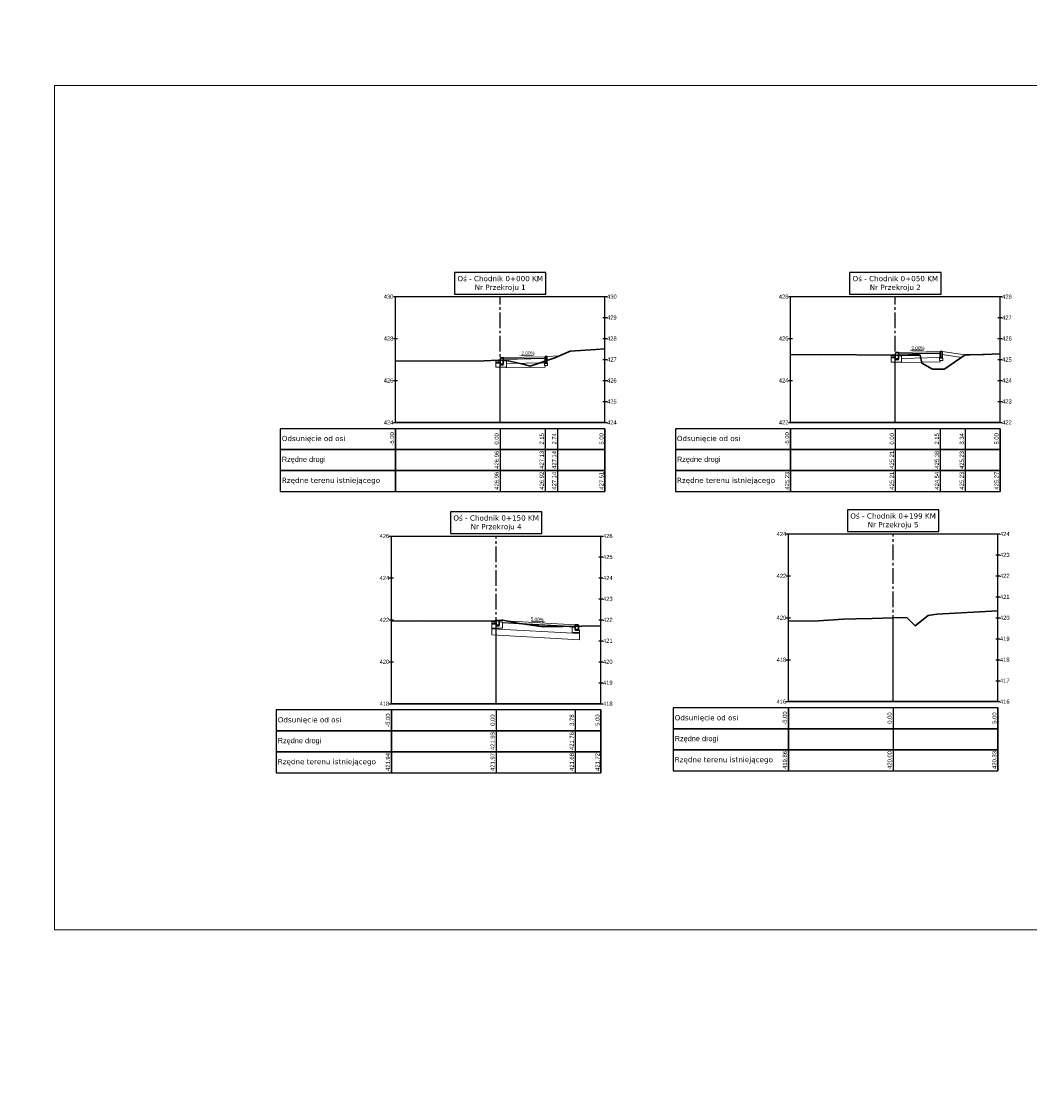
# Model space of a CAD drawing. Header units: metres. Extents: x 7331444 to 14836576, y 5479641 to 11132379.
# Tile 46 of 53: x 7418946 to 7418994, y 5566273 to 5566324. Entities that reach past the tile are written whole.
import ezdxf
from ezdxf.enums import TextEntityAlignment as Align

# ---------------------------------------------------------------- set-up
doc = ezdxf.new("R2010")
doc.units = ezdxf.units.M
doc.linetypes.add('CENTER2', pattern=[1.125, 0.75, -0.125, 0.125, -0.125])
doc.layers.add('#D-Szczegóły 1do10', color=7, linetype='Continuous', lineweight=20)
doc.layers.add('$Szczegóły', color=7, linetype='Continuous', lineweight=13)
for name, color, linetype in [('C-DROGI-PRZEKROJE', 7, 'Continuous'), ('C-DROGI-PRZEKROJE-WIDOKI', 7, 'Continuous'), ('C-DROGI-PRZEKROJE-WIDOKI-ETYKIETY', 7, 'Continuous'), ('GP_D_rzędne', 7, 'Continuous')]:
    doc.layers.add(name, color=color, linetype=linetype)
doc.styles.add('opis_50', font='arial.ttf', dxfattribs={"width": 0.9, "height": 0.125})

# ---------------------------------------------------------------- blocks, each defined once
blk = doc.blocks.new('*U857')
at = {"layer": 'C-DROGI-PRZEKROJE', "color": 74, "linetype": 'Continuous', "lineweight": 30}
blk.add_lwpolyline([(7418867.154, 5565822.364), (7418871.393, 5565822.382), (7418872.074, 5565822.411), (7418872.154, 5565822.404), (7418872.332, 5565822.391), (7418872.542, 5565822.386), (7418873.247, 5565822.216), (7418873.59, 5565822.126), (7418874.766, 5565822.522), (7418875.494, 5565822.845), (7418876.72, 5565822.922), (7418877.154, 5565822.956)], dxfattribs=at)
blk = doc.blocks.new('*U856')
at = {"layer": 'C-DROGI-PRZEKROJE', "color": 74, "linetype": 'Continuous', "lineweight": 30}
blk.add_lwpolyline([(7418886.015, 5565822.674), (7418887.448, 5565822.69), (7418890.89, 5565822.654), (7418891.015, 5565822.652), (7418891.444, 5565822.642), (7418891.627, 5565822.651), (7418891.751, 5565822.655), (7418892.2, 5565822.651), (7418892.278, 5565822.274), (7418892.787, 5565821.981), (7418892.796, 5565821.981), (7418893.36, 5565821.985), (7418893.382, 5565821.991), (7418894.354, 5565822.669), (7418894.57, 5565822.672), (7418895.184, 5565822.679), (7418895.26, 5565822.676), (7418895.263, 5565822.677), (7418896.015, 5565822.715)], dxfattribs=at)
blk = doc.blocks.new('*U854')
at = {"layer": 'C-DROGI-PRZEKROJE', "color": 74, "linetype": 'Continuous', "lineweight": 30}
blk.add_lwpolyline([(7418885.911, 5565809.975), (7418887.117, 5565809.951), (7418888.539, 5565810.049), (7418889.131, 5565810.065), (7418889.918, 5565810.086), (7418890.911, 5565810.113), (7418891.565, 5565810.13), (7418891.965, 5565809.741), (7418892.589, 5565810.23), (7418893.005, 5565810.284), (7418895.911, 5565810.448)], dxfattribs=at)
blk = doc.blocks.new('*U853')
at = {"layer": 'C-DROGI-PRZEKROJE-WIDOKI-ETYKIETY', "color": 7, "linetype": 'Continuous', "lineweight": -3}
blk.add_line((7418872.154, 5565819.143), (7418872.154, 5565816.143), dxfattribs=at)
at = {"layer": 'C-DROGI-PRZEKROJE-WIDOKI-ETYKIETY', "color": 75, "linetype": 'Continuous', "lineweight": -3}
blk.add_circle((7418872.154, 5565819.443), 0.015, dxfattribs=at)
at = {"layer": 'C-DROGI-PRZEKROJE-WIDOKI-ETYKIETY', "color": 7, "linetype": 'Continuous', "lineweight": -3, "char_height": 0.2, "attachment_point": 5, "rotation": 90}
for s, insert in [('{\\fArial|b0|i0|c238|p34;0.00}', (7418871.989, 5565818.658)), ('{\\fArial|b0|i0|c238|p34;426.96}', (7418871.989, 5565816.658))]:
    blk.add_mtext(s, dxfattribs=dict(at, insert=insert))
at = {"layer": 'C-DROGI-PRZEKROJE-WIDOKI-ETYKIETY', "color": 1, "linetype": 'Continuous', "lineweight": -3, "insert": (7418871.989, 5565817.658), "char_height": 0.2, "attachment_point": 5, "rotation": 90}
blk.add_mtext('{\\fArial|b0|i0|c238|p34;426.96}', dxfattribs=at)
blk = doc.blocks.new('*U852')
at = {"layer": 'C-DROGI-PRZEKROJE-WIDOKI-ETYKIETY', "color": 7, "linetype": 'Continuous', "lineweight": -3}
blk.add_line((7418896.015, 5565819.143), (7418896.015, 5565816.143), dxfattribs=at)
at = {"layer": 'C-DROGI-PRZEKROJE-WIDOKI-ETYKIETY', "color": 75, "linetype": 'Continuous', "lineweight": -3}
blk.add_circle((7418896.015, 5565819.443), 0.015, dxfattribs=at)
at = {"layer": 'C-DROGI-PRZEKROJE-WIDOKI-ETYKIETY', "color": 7, "linetype": 'Continuous', "lineweight": -3, "char_height": 0.2, "attachment_point": 5, "rotation": 90}
for s, insert in [('{\\fArial|b0|i0|c238|p34;5.00}', (7418895.85, 5565818.658)), ('{\\fArial|b0|i0|c238|p34;425.27}', (7418895.85, 5565816.658))]:
    blk.add_mtext(s, dxfattribs=dict(at, insert=insert))
at = {"layer": 'C-DROGI-PRZEKROJE-WIDOKI-ETYKIETY', "color": 1, "linetype": 'Continuous', "lineweight": -3, "insert": (7418895.85, 5565817.658), "char_height": 0.2, "attachment_point": 5, "rotation": 90}
blk.add_mtext('{\\fArial|b0|i0|c238|p34;}', dxfattribs=at)
blk = doc.blocks.new('*U851')
at = {"layer": 'C-DROGI-PRZEKROJE-WIDOKI-ETYKIETY', "color": 7, "linetype": 'Continuous', "lineweight": -3}
blk.add_line((7418886.015, 5565819.143), (7418886.015, 5565816.143), dxfattribs=at)
at = {"layer": 'C-DROGI-PRZEKROJE-WIDOKI-ETYKIETY', "color": 75, "linetype": 'Continuous', "lineweight": -3}
blk.add_circle((7418886.015, 5565819.443), 0.015, dxfattribs=at)
at = {"layer": 'C-DROGI-PRZEKROJE-WIDOKI-ETYKIETY', "color": 7, "linetype": 'Continuous', "lineweight": -3, "char_height": 0.2, "attachment_point": 5, "rotation": 90}
for s, insert in [('{\\fArial|b0|i0|c238|p34;-5.00}', (7418885.85, 5565818.658)), ('{\\fArial|b0|i0|c238|p34;425.23}', (7418885.85, 5565816.658))]:
    blk.add_mtext(s, dxfattribs=dict(at, insert=insert))
at = {"layer": 'C-DROGI-PRZEKROJE-WIDOKI-ETYKIETY', "color": 1, "linetype": 'Continuous', "lineweight": -3, "insert": (7418885.85, 5565817.658), "char_height": 0.2, "attachment_point": 5, "rotation": 90}
blk.add_mtext('{\\fArial|b0|i0|c238|p34;}', dxfattribs=at)
blk = doc.blocks.new('*U850')
at = {"layer": 'C-DROGI-PRZEKROJE-WIDOKI-ETYKIETY', "color": 7, "linetype": 'Continuous', "lineweight": -3}
blk.add_line((7418877.154, 5565819.143), (7418877.154, 5565816.143), dxfattribs=at)
at = {"layer": 'C-DROGI-PRZEKROJE-WIDOKI-ETYKIETY', "color": 75, "linetype": 'Continuous', "lineweight": -3}
blk.add_circle((7418877.154, 5565819.443), 0.015, dxfattribs=at)
at = {"layer": 'C-DROGI-PRZEKROJE-WIDOKI-ETYKIETY', "color": 7, "linetype": 'Continuous', "lineweight": -3, "char_height": 0.2, "attachment_point": 5, "rotation": 90}
for s, insert in [('{\\fArial|b0|i0|c238|p34;5.00}', (7418876.989, 5565818.658)), ('{\\fArial|b0|i0|c238|p34;427.51}', (7418876.989, 5565816.658))]:
    blk.add_mtext(s, dxfattribs=dict(at, insert=insert))
at = {"layer": 'C-DROGI-PRZEKROJE-WIDOKI-ETYKIETY', "color": 1, "linetype": 'Continuous', "lineweight": -3, "insert": (7418876.989, 5565817.658), "char_height": 0.2, "attachment_point": 5, "rotation": 90}
blk.add_mtext('{\\fArial|b0|i0|c238|p34;}', dxfattribs=at)
blk = doc.blocks.new('*U849')
at = {"layer": 'C-DROGI-PRZEKROJE-WIDOKI-ETYKIETY', "color": 7, "linetype": 'Continuous', "lineweight": -3}
blk.add_line((7418867.154, 5565819.143), (7418867.154, 5565816.143), dxfattribs=at)
at = {"layer": 'C-DROGI-PRZEKROJE-WIDOKI-ETYKIETY', "color": 75, "linetype": 'Continuous', "lineweight": -3}
blk.add_circle((7418867.154, 5565819.443), 0.015, dxfattribs=at)
at = {"layer": 'C-DROGI-PRZEKROJE-WIDOKI-ETYKIETY', "color": 7, "linetype": 'Continuous', "lineweight": -3, "char_height": 0.2, "attachment_point": 5, "rotation": 90}
for s, insert in [('{\\fArial|b0|i0|c238|p34;-5.00}', (7418866.989, 5565818.658)), ('{\\fArial|b0|i0|c238|p34;}', (7418866.989, 5565816.658))]:
    blk.add_mtext(s, dxfattribs=dict(at, insert=insert))
at = {"layer": 'C-DROGI-PRZEKROJE-WIDOKI-ETYKIETY', "color": 1, "linetype": 'Continuous', "lineweight": -3, "insert": (7418866.989, 5565817.658), "char_height": 0.2, "attachment_point": 5, "rotation": 90}
blk.add_mtext('{\\fArial|b0|i0|c238|p34;}', dxfattribs=at)
blk = doc.blocks.new('*U844')
at = {"layer": 'C-DROGI-PRZEKROJE-WIDOKI-ETYKIETY', "color": 7, "linetype": 'Continuous', "lineweight": -3}
blk.add_line((7418866.961, 5565805.719), (7418866.961, 5565802.719), dxfattribs=at)
at = {"layer": 'C-DROGI-PRZEKROJE-WIDOKI-ETYKIETY', "color": 75, "linetype": 'Continuous', "lineweight": -3}
blk.add_circle((7418866.961, 5565806.019), 0.015, dxfattribs=at)
at = {"layer": 'C-DROGI-PRZEKROJE-WIDOKI-ETYKIETY', "color": 7, "linetype": 'Continuous', "lineweight": -3, "char_height": 0.2, "attachment_point": 5, "rotation": 90}
for s, insert in [('{\\fArial|b0|i0|c238|p34;-5.00}', (7418866.796, 5565805.234)), ('{\\fArial|b0|i0|c238|p34;421.94}', (7418866.796, 5565803.234))]:
    blk.add_mtext(s, dxfattribs=dict(at, insert=insert))
at = {"layer": 'C-DROGI-PRZEKROJE-WIDOKI-ETYKIETY', "color": 1, "linetype": 'Continuous', "lineweight": -3, "insert": (7418866.796, 5565804.234), "char_height": 0.2, "attachment_point": 5, "rotation": 90}
blk.add_mtext('{\\fArial|b0|i0|c238|p34;}', dxfattribs=at)
blk = doc.blocks.new('*U843')
at = {"layer": 'C-DROGI-PRZEKROJE-WIDOKI-ETYKIETY', "color": 7, "linetype": 'Continuous', "lineweight": -3}
blk.add_line((7418876.961, 5565805.719), (7418876.961, 5565802.719), dxfattribs=at)
at = {"layer": 'C-DROGI-PRZEKROJE-WIDOKI-ETYKIETY', "color": 75, "linetype": 'Continuous', "lineweight": -3}
blk.add_circle((7418876.961, 5565806.019), 0.015, dxfattribs=at)
at = {"layer": 'C-DROGI-PRZEKROJE-WIDOKI-ETYKIETY', "color": 7, "linetype": 'Continuous', "lineweight": -3, "char_height": 0.2, "attachment_point": 5, "rotation": 90}
for s, insert in [('{\\fArial|b0|i0|c238|p34;5.00}', (7418876.796, 5565805.234)), ('{\\fArial|b0|i0|c238|p34;421.72}', (7418876.796, 5565803.234))]:
    blk.add_mtext(s, dxfattribs=dict(at, insert=insert))
at = {"layer": 'C-DROGI-PRZEKROJE-WIDOKI-ETYKIETY', "color": 1, "linetype": 'Continuous', "lineweight": -3, "insert": (7418876.796, 5565804.234), "char_height": 0.2, "attachment_point": 5, "rotation": 90}
blk.add_mtext('{\\fArial|b0|i0|c238|p34;}', dxfattribs=at)
blk = doc.blocks.new('SPADEK')
blk.add_hatch(color=256).paths.add_polyline_path([(-1.65, 0.42), (-2.8, 0.3), (-1.65, 0.18)])
blk.add_line((-1.65, 0.3), (1.65, 0.3))
at = {"width": 0.7}
blk.add_attdef('SPADEK', text='', height=1, dxfattribs=at).set_placement((0, 0), align=Align.BOTTOM_CENTER)
blk = doc.blocks.new('*U860')
at = {"layer": 'C-DROGI-PRZEKROJE-WIDOKI-ETYKIETY', "color": 7, "linetype": 'Continuous', "lineweight": -3}
blk.add_line((7418885.911, 5565805.817), (7418885.911, 5565802.817), dxfattribs=at)
at = {"layer": 'C-DROGI-PRZEKROJE-WIDOKI-ETYKIETY', "color": 75, "linetype": 'Continuous', "lineweight": -3}
blk.add_circle((7418885.911, 5565806.117), 0.015, dxfattribs=at)
at = {"layer": 'C-DROGI-PRZEKROJE-WIDOKI-ETYKIETY', "color": 7, "linetype": 'Continuous', "lineweight": -3, "char_height": 0.2, "attachment_point": 5, "rotation": 90}
for s, insert in [('{\\fArial|b0|i0|c238|p34;-5.00}', (7418885.746, 5565805.332)), ('{\\fArial|b0|i0|c238|p34;419.86}', (7418885.746, 5565803.332))]:
    blk.add_mtext(s, dxfattribs=dict(at, insert=insert))
at = {"layer": 'C-DROGI-PRZEKROJE-WIDOKI-ETYKIETY', "color": 1, "linetype": 'Continuous', "lineweight": -3, "insert": (7418885.746, 5565804.332), "char_height": 0.2, "attachment_point": 5, "rotation": 90}
blk.add_mtext('{\\fArial|b0|i0|c238|p34;}', dxfattribs=at)
blk = doc.blocks.new('*U859')
at = {"layer": 'C-DROGI-PRZEKROJE-WIDOKI-ETYKIETY', "color": 7, "linetype": 'Continuous', "lineweight": -3}
blk.add_line((7418895.911, 5565805.817), (7418895.911, 5565802.817), dxfattribs=at)
at = {"layer": 'C-DROGI-PRZEKROJE-WIDOKI-ETYKIETY', "color": 75, "linetype": 'Continuous', "lineweight": -3}
blk.add_circle((7418895.911, 5565806.117), 0.015, dxfattribs=at)
at = {"layer": 'C-DROGI-PRZEKROJE-WIDOKI-ETYKIETY', "color": 7, "linetype": 'Continuous', "lineweight": -3, "char_height": 0.2, "attachment_point": 5, "rotation": 90}
for s, insert in [('{\\fArial|b0|i0|c238|p34;5.00}', (7418895.746, 5565805.332)), ('{\\fArial|b0|i0|c238|p34;420.33}', (7418895.746, 5565803.332))]:
    blk.add_mtext(s, dxfattribs=dict(at, insert=insert))
at = {"layer": 'C-DROGI-PRZEKROJE-WIDOKI-ETYKIETY', "color": 1, "linetype": 'Continuous', "lineweight": -3, "insert": (7418895.746, 5565804.332), "char_height": 0.2, "attachment_point": 5, "rotation": 90}
blk.add_mtext('{\\fArial|b0|i0|c238|p34;}', dxfattribs=at)

msp = doc.modelspace()

# ---------------------------------------------------------------- linework, layer by layer
at = {"layer": '#D-Szczegóły 1do10', "lineweight": 30}
for p, q in [((7418968.49, 5566295.232), (7418968.49, 5566295.412)), ((7418968.64, 5566295.232), (7418968.49, 5566295.232)), ((7418968.53, 5566295.452), (7418968.64, 5566295.452)), ((7418968.64, 5566295.452), (7418968.64, 5566295.232))]:
    msp.add_line(p, q, dxfattribs=at)
at = {"layer": '#D-Szczegóły 1do10'}
msp.add_lwpolyline([(7418947.414, 5566320.986), (7419023.401, 5566320.986), (7419023.401, 5566280.682), (7418947.414, 5566280.682)], close=True, dxfattribs=at)
at = {"layer": '#D-Szczegóły 1do10', "lineweight": 30, "flags": 128}
msp.add_lwpolyline([(7418972.27, 5566295.25), (7418972.27, 5566295.03), (7418972.42, 5566295.03), (7418972.42, 5566295.21, 0.414214), (7418972.38, 5566295.25), (7418972.27, 5566295.25)], format="xyb", dxfattribs=at)
at = {"layer": '#D-Szczegóły 1do10', "flags": 128}
for points in [[(7418972.12, 5566294.88), (7418972.12, 5566295.13), (7418972.27, 5566295.13)], [(7418972.12, 5566294.88), (7418972.47, 5566294.88)], [(7418972.27, 5566295.03), (7418972.27, 5566294.98), (7418972.47, 5566294.98)], [(7418972.42, 5566295.03), (7418972.47, 5566294.98)], [(7418972.47, 5566294.98), (7418972.47, 5566294.88)]]:
    msp.add_lwpolyline(points, dxfattribs=at)
at = {"layer": '#D-Szczegóły 1do10', "lineweight": 30}
msp.add_arc((7418968.53, 5566295.412), 0.04, 90, 180, dxfattribs=at)
at = {"layer": '$Szczegóły'}
for p, q in [((7418968.834, 5566307.997), (7418970.834, 5566308.037)), ((7418987.545, 5566308.015), (7418987.345, 5566308.015)), ((7418987.545, 5566307.985), (7418987.345, 5566307.985)), ((7418987.695, 5566308.245), (7418989.695, 5566308.285)), ((7418987.695, 5566308.185), (7418989.695, 5566308.225)), ((7418987.695, 5566308.155), (7418989.695, 5566308.195)), ((7418987.845, 5566307.958), (7418989.695, 5566307.995)), ((7418968.684, 5566307.767), (7418968.484, 5566307.767)), ((7418968.684, 5566307.737), (7418968.484, 5566307.737)), ((7418968.834, 5566307.938), (7418970.834, 5566307.977)), ((7418968.835, 5566307.908), (7418970.834, 5566307.947)), ((7418968.984, 5566307.71), (7418970.834, 5566307.747)), ((7418968.984, 5566307.51), (7418970.834, 5566307.547)), ((7418987.845, 5566307.758), (7418989.695, 5566307.795)), ((7418968.49, 5566295.311), (7418968.29, 5566295.311)), ((7418968.49, 5566295.281), (7418968.29, 5566295.281)), ((7418968.64, 5566295.452), (7418972.27, 5566295.25)), ((7418968.789, 5566295.334), (7418972.264, 5566295.14)), ((7418968.79, 5566295.364), (7418972.266, 5566295.17)), ((7418968.29, 5566295.061), (7418972.47, 5566294.828)), ((7418968.29, 5566294.76), (7418972.47, 5566294.527))]:
    msp.add_line(p, q, dxfattribs=at)
at = {"layer": '$Szczegóły', "lineweight": 30, "flags": 128}
for points in [[(7418968.834, 5566307.687), (7418968.834, 5566307.987), (7418968.714, 5566307.987), (7418968.684, 5566307.867), (7418968.684, 5566307.687)], [(7418987.695, 5566307.935), (7418987.695, 5566308.235), (7418987.575, 5566308.235), (7418987.545, 5566308.115), (7418987.545, 5566307.935)]]:
    msp.add_lwpolyline(points, close=True, dxfattribs=at)
at = {"layer": '$Szczegóły', "flags": 128}
for points in [[(7418968.834, 5566307.997), (7418968.834, 5566307.987)], [(7418970.914, 5566308.047), (7418971.506, 5566308.079)], [(7418987.345, 5566308.095), (7418987.345, 5566307.785), (7418987.845, 5566307.785), (7418987.845, 5566308.085), (7418987.695, 5566308.085)], [(7418987.695, 5566308.245), (7418987.695, 5566308.235)], [(7418989.775, 5566308.295), (7418990.884, 5566308.132)], [(7418989.775, 5566308.143), (7418990.704, 5566308.007)], [(7418968.484, 5566307.847), (7418968.484, 5566307.537), (7418968.984, 5566307.537), (7418968.984, 5566307.837), (7418968.834, 5566307.837)], [(7418968.834, 5566307.687), (7418968.834, 5566307.637), (7418968.684, 5566307.637)], [(7418968.684, 5566307.687), (7418968.684, 5566307.637)], [(7418968.984, 5566307.537), (7418968.984, 5566307.51)], [(7418970.799, 5566307.617), (7418970.949, 5566307.617), (7418970.949, 5566307.717), (7418970.799, 5566307.717), (7418970.799, 5566307.617)], [(7418970.834, 5566307.547), (7418970.834, 5566307.617)], [(7418970.914, 5566307.897), (7418971.058, 5566307.905)], [(7418987.695, 5566307.935), (7418987.695, 5566307.885), (7418987.545, 5566307.885)], [(7418987.545, 5566307.935), (7418987.545, 5566307.885)], [(7418987.845, 5566307.785), (7418987.845, 5566307.758)], [(7418989.66, 5566307.865), (7418989.81, 5566307.865), (7418989.81, 5566307.965), (7418989.66, 5566307.965), (7418989.66, 5566307.865)], [(7418989.695, 5566307.795), (7418989.695, 5566307.865)], [(7418968.29, 5566295.391), (7418968.29, 5566295.081), (7418968.79, 5566295.081), (7418968.79, 5566295.381), (7418968.64, 5566295.381)], [(7418968.64, 5566295.232), (7418968.64, 5566295.182), (7418968.49, 5566295.182)], [(7418968.49, 5566295.232), (7418968.49, 5566295.182)], [(7418968.29, 5566295.081), (7418968.29, 5566294.76)], [(7418972.47, 5566294.88), (7418972.47, 5566294.527)]]:
    msp.add_lwpolyline(points, dxfattribs=at)
at = {"layer": '$Szczegóły', "lineweight": 30, "flags": 128}
for points in [[(7418970.834, 5566308.047), (7418970.914, 5566308.047), (7418970.914, 5566307.747), (7418970.834, 5566307.747), (7418970.834, 5566308.047)], [(7418989.695, 5566308.295), (7418989.775, 5566308.295), (7418989.775, 5566307.995), (7418989.695, 5566307.995), (7418989.695, 5566308.295)]]:
    msp.add_lwpolyline(points, dxfattribs=at)
at = {"layer": '$Szczegóły'}
for points in [[(7418987.545, 5566308.095), (7418987.345, 5566308.095), (7418987.345, 5566308.116)], [(7418987.445, 5566308.095), (7418987.445, 5566308.015)], [(7418968.684, 5566307.847), (7418968.484, 5566307.847), (7418968.484, 5566307.868)], [(7418968.584, 5566307.847), (7418968.584, 5566307.767)], [(7418968.49, 5566295.391), (7418968.29, 5566295.391), (7418968.29, 5566295.415)], [(7418968.39, 5566295.391), (7418968.39, 5566295.311)]]:
    msp.add_lwpolyline(points, dxfattribs=at)
at = {"layer": '$Szczegóły', "flags": 128}
for points in [[(7418989.695, 5566307.995), (7418989.66, 5566307.965), (7418989.81, 5566307.965), (7418989.775, 5566307.995)], [(7418970.834, 5566307.747), (7418970.799, 5566307.717), (7418970.949, 5566307.717), (7418970.914, 5566307.747)]]:
    msp.add_lwpolyline(points, close=True, dxfattribs=at)
at = {"color": 6, "lineweight": 50}
msp.add_circle((7417939.891, 5566137.208), 86496.154, dxfattribs=at)
at = {"layer": 'C-DROGI-PRZEKROJE', "color": 74, "linetype": 'Continuous', "lineweight": 30}
msp.add_lwpolyline([(7418963.49, 5566295.426), (7418964.728, 5566295.435), (7418968.383, 5566295.415), (7418968.49, 5566295.448), (7418968.745, 5566295.47), (7418968.814, 5566295.46), (7418969.521, 5566295.317), (7418970.739, 5566295.149), (7418973.49, 5566295.2)], dxfattribs=at)
at = {"layer": 'C-DROGI-PRZEKROJE-WIDOKI', "color": 7, "linetype": 'Continuous', "lineweight": -3}
for p, q in [((7418963.584, 5566310.906), (7418963.784, 5566310.906)), ((7418963.684, 5566304.906), (7418963.684, 5566310.906)), ((7418963.684, 5566310.906), (7418973.684, 5566310.906)), ((7418973.584, 5566310.906), (7418973.784, 5566310.906)), ((7418973.684, 5566304.906), (7418973.684, 5566310.906)), ((7418982.445, 5566310.906), (7418982.645, 5566310.906)), ((7418982.545, 5566304.906), (7418982.545, 5566310.906)), ((7418982.545, 5566310.906), (7418992.545, 5566310.906)), ((7418992.445, 5566310.906), (7418992.645, 5566310.906)), ((7418992.545, 5566304.906), (7418992.545, 5566310.906)), ((7418973.584, 5566309.906), (7418973.784, 5566309.906)), ((7418992.445, 5566309.906), (7418992.645, 5566309.906)), ((7418963.584, 5566308.906), (7418963.784, 5566308.906)), ((7418973.584, 5566308.906), (7418973.784, 5566308.906)), ((7418982.445, 5566308.906), (7418982.645, 5566308.906)), ((7418992.445, 5566308.906), (7418992.645, 5566308.906)), ((7418973.584, 5566307.906), (7418973.784, 5566307.906)), ((7418992.445, 5566307.906), (7418992.645, 5566307.906)), ((7418963.584, 5566306.906), (7418963.784, 5566306.906)), ((7418973.584, 5566306.906), (7418973.784, 5566306.906)), ((7418982.445, 5566306.906), (7418982.645, 5566306.906)), ((7418992.445, 5566306.906), (7418992.645, 5566306.906)), ((7418973.584, 5566305.906), (7418973.784, 5566305.906)), ((7418992.445, 5566305.906), (7418992.645, 5566305.906)), ((7418963.584, 5566304.906), (7418963.784, 5566304.906)), ((7418973.584, 5566304.906), (7418973.784, 5566304.906)), ((7418982.445, 5566304.906), (7418982.645, 5566304.906)), ((7418992.445, 5566304.906), (7418992.645, 5566304.906)), ((7418963.39, 5566299.482), (7418963.59, 5566299.482)), ((7418963.49, 5566291.482), (7418963.49, 5566299.482)), ((7418963.49, 5566299.482), (7418973.49, 5566299.482)), ((7418973.39, 5566299.482), (7418973.59, 5566299.482)), ((7418973.49, 5566291.482), (7418973.49, 5566299.482)), ((7418982.34, 5566299.58), (7418982.54, 5566299.58)), ((7418982.44, 5566291.58), (7418982.44, 5566299.58)), ((7418982.44, 5566299.58), (7418992.44, 5566299.58)), ((7418992.34, 5566299.58), (7418992.54, 5566299.58)), ((7418992.44, 5566291.58), (7418992.44, 5566299.58)), ((7418973.39, 5566298.482), (7418973.59, 5566298.482)), ((7418992.34, 5566298.58), (7418992.54, 5566298.58)), ((7418963.39, 5566297.482), (7418963.59, 5566297.482)), ((7418973.39, 5566297.482), (7418973.59, 5566297.482)), ((7418982.34, 5566297.58), (7418982.54, 5566297.58)), ((7418992.34, 5566297.58), (7418992.54, 5566297.58)), ((7418973.39, 5566296.482), (7418973.59, 5566296.482)), ((7418992.34, 5566296.58), (7418992.54, 5566296.58)), ((7418963.39, 5566295.482), (7418963.59, 5566295.482)), ((7418973.39, 5566295.482), (7418973.59, 5566295.482)), ((7418982.34, 5566295.58), (7418982.54, 5566295.58)), ((7418992.34, 5566295.58), (7418992.54, 5566295.58)), ((7418973.39, 5566294.482), (7418973.59, 5566294.482)), ((7418992.34, 5566294.58), (7418992.54, 5566294.58)), ((7418963.39, 5566293.482), (7418963.59, 5566293.482)), ((7418973.39, 5566293.482), (7418973.59, 5566293.482)), ((7418982.34, 5566293.58), (7418982.54, 5566293.58)), ((7418992.34, 5566293.58), (7418992.54, 5566293.58)), ((7418992.34, 5566292.58), (7418992.54, 5566292.58)), ((7418973.39, 5566292.482), (7418973.59, 5566292.482)), ((7418982.34, 5566291.58), (7418982.54, 5566291.58)), ((7418992.34, 5566291.58), (7418992.54, 5566291.58)), ((7418963.39, 5566291.482), (7418963.59, 5566291.482)), ((7418973.39, 5566291.482), (7418973.59, 5566291.482))]:
    msp.add_line(p, q, dxfattribs=at)
at = {"layer": 'C-DROGI-PRZEKROJE-WIDOKI', "color": 7, "linetype": 'CENTER2', "lineweight": -3}
for p, q in [((7418968.684, 5566304.906), (7418968.684, 5566310.906)), ((7418987.545, 5566304.906), (7418987.545, 5566310.906)), ((7418968.49, 5566291.482), (7418968.49, 5566299.482)), ((7418987.44, 5566291.58), (7418987.44, 5566299.58))]:
    msp.add_line(p, q, dxfattribs=at)
at = {"layer": 'C-DROGI-PRZEKROJE-WIDOKI', "color": 9, "linetype": 'Continuous', "lineweight": -3}
for p, q in [((7418973.684, 5566304.906), (7418973.684, 5566308.419)), ((7418982.545, 5566304.906), (7418982.545, 5566308.137)), ((7418987.545, 5566304.906), (7418987.545, 5566308.115)), ((7418987.545, 5566304.906), (7418987.545, 5566308.115)), ((7418992.545, 5566304.906), (7418992.545, 5566308.178)), ((7418963.684, 5566304.906), (7418963.684, 5566307.827)), ((7418968.684, 5566304.906), (7418968.684, 5566307.867)), ((7418968.684, 5566304.906), (7418968.684, 5566307.867)), ((7418992.44, 5566291.58), (7418992.44, 5566295.911)), ((7418963.49, 5566291.482), (7418963.49, 5566295.426)), ((7418968.49, 5566291.482), (7418968.49, 5566295.448)), ((7418968.49, 5566291.482), (7418968.49, 5566295.448)), ((7418973.49, 5566291.482), (7418973.49, 5566295.2)), ((7418982.44, 5566291.58), (7418982.44, 5566295.438)), ((7418987.44, 5566291.58), (7418987.44, 5566295.576)), ((7418987.44, 5566291.58), (7418987.44, 5566295.576))]:
    msp.add_line(p, q, dxfattribs=at)
at = {"layer": 'C-DROGI-PRZEKROJE-WIDOKI', "color": 7, "linetype": 'Continuous', "lineweight": 30}
for p, q in [((7418963.684, 5566304.906), (7418973.684, 5566304.906)), ((7418982.545, 5566304.906), (7418992.545, 5566304.906)), ((7418982.44, 5566291.58), (7418992.44, 5566291.58)), ((7418963.49, 5566291.482), (7418973.49, 5566291.482))]:
    msp.add_line(p, q, dxfattribs=at)
at = {"layer": 'C-DROGI-PRZEKROJE-WIDOKI', "color": 7, "linetype": 'Continuous', "lineweight": -3}
for points in [[(7418966.501, 5566311.031), (7418970.867, 5566311.031), (7418970.867, 5566312.061), (7418966.501, 5566312.061)], [(7418985.361, 5566311.031), (7418989.728, 5566311.031), (7418989.728, 5566312.061), (7418985.361, 5566312.061)], [(7418963.684, 5566303.606), (7418963.684, 5566304.606), (7418958.184, 5566304.606), (7418958.184, 5566303.606)], [(7418963.684, 5566303.606), (7418973.684, 5566303.606), (7418973.684, 5566304.606), (7418963.684, 5566304.606)], [(7418982.545, 5566303.606), (7418982.545, 5566304.606), (7418977.045, 5566304.606), (7418977.045, 5566303.606)], [(7418982.545, 5566303.606), (7418992.545, 5566303.606), (7418992.545, 5566304.606), (7418982.545, 5566304.606)], [(7418963.684, 5566302.606), (7418963.684, 5566303.606), (7418958.184, 5566303.606), (7418958.184, 5566302.606)], [(7418963.684, 5566302.606), (7418973.684, 5566302.606), (7418973.684, 5566303.606), (7418963.684, 5566303.606)], [(7418982.545, 5566302.606), (7418982.545, 5566303.606), (7418977.045, 5566303.606), (7418977.045, 5566302.606)], [(7418982.545, 5566302.606), (7418992.545, 5566302.606), (7418992.545, 5566303.606), (7418982.545, 5566303.606)], [(7418963.684, 5566301.606), (7418963.684, 5566302.606), (7418958.184, 5566302.606), (7418958.184, 5566301.606)], [(7418963.684, 5566301.606), (7418973.684, 5566301.606), (7418973.684, 5566302.606), (7418963.684, 5566302.606)], [(7418982.545, 5566301.606), (7418982.545, 5566302.606), (7418977.045, 5566302.606), (7418977.045, 5566301.606)], [(7418982.545, 5566301.606), (7418992.545, 5566301.606), (7418992.545, 5566302.606), (7418982.545, 5566302.606)], [(7418966.307, 5566299.607), (7418970.674, 5566299.607), (7418970.674, 5566300.638), (7418966.307, 5566300.638)], [(7418985.257, 5566299.705), (7418989.624, 5566299.705), (7418989.624, 5566300.735), (7418985.257, 5566300.735)], [(7418963.49, 5566290.182), (7418963.49, 5566291.182), (7418957.99, 5566291.182), (7418957.99, 5566290.182)], [(7418963.49, 5566290.182), (7418973.49, 5566290.182), (7418973.49, 5566291.182), (7418963.49, 5566291.182)], [(7418982.44, 5566290.28), (7418982.44, 5566291.28), (7418976.94, 5566291.28), (7418976.94, 5566290.28)], [(7418982.44, 5566290.28), (7418992.44, 5566290.28), (7418992.44, 5566291.28), (7418982.44, 5566291.28)], [(7418963.49, 5566289.182), (7418963.49, 5566290.182), (7418957.99, 5566290.182), (7418957.99, 5566289.182)], [(7418963.49, 5566289.182), (7418973.49, 5566289.182), (7418973.49, 5566290.182), (7418963.49, 5566290.182)], [(7418982.44, 5566289.28), (7418982.44, 5566290.28), (7418976.94, 5566290.28), (7418976.94, 5566289.28)], [(7418982.44, 5566289.28), (7418992.44, 5566289.28), (7418992.44, 5566290.28), (7418982.44, 5566290.28)], [(7418963.49, 5566288.182), (7418963.49, 5566289.182), (7418957.99, 5566289.182), (7418957.99, 5566288.182)], [(7418963.49, 5566288.182), (7418973.49, 5566288.182), (7418973.49, 5566289.182), (7418963.49, 5566289.182)], [(7418982.44, 5566288.28), (7418982.44, 5566289.28), (7418976.94, 5566289.28), (7418976.94, 5566288.28)], [(7418982.44, 5566288.28), (7418992.44, 5566288.28), (7418992.44, 5566289.28), (7418982.44, 5566289.28)]]:
    msp.add_3dface(points, dxfattribs=at)
at = {"layer": 'C-DROGI-PRZEKROJE-WIDOKI-ETYKIETY', "color": 7, "linetype": 'Continuous', "lineweight": -3}
for p, q in [((7418970.834, 5566304.606), (7418970.834, 5566301.606)), ((7418971.426, 5566304.606), (7418971.426, 5566301.606)), ((7418987.545, 5566304.606), (7418987.545, 5566301.606)), ((7418989.695, 5566304.606), (7418989.695, 5566301.606)), ((7418990.884, 5566304.606), (7418990.884, 5566301.606)), ((7418968.49, 5566291.182), (7418968.49, 5566288.182)), ((7418972.27, 5566291.182), (7418972.27, 5566288.182)), ((7418987.44, 5566291.28), (7418987.44, 5566288.28))]:
    msp.add_line(p, q, dxfattribs=at)
at = {"layer": 'C-DROGI-PRZEKROJE-WIDOKI-ETYKIETY', "color": 75, "linetype": 'Continuous', "lineweight": -3}
for centre in [(7418970.834, 5566304.906), (7418971.426, 5566304.906), (7418987.545, 5566304.906), (7418989.695, 5566304.906), (7418990.884, 5566304.906), (7418987.44, 5566291.58), (7418968.49, 5566291.482), (7418970.64, 5566291.482), (7418971.522, 5566291.482)]:
    msp.add_circle(centre, 0.015, dxfattribs=at)

# ---------------------------------------------------------------- block references
at = {"layer": '$Szczegóły'}
ref = msp.add_blockref('SPADEK', (7418988.627, 5566308.306), dxfattribs=dict(at, xscale=0.1593266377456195, yscale=0.1593266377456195, zscale=1.274613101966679, rotation=1.095644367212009))
ref.add_attrib('SPADEK', '2,00%', dxfattribs={"layer": 'GP_D_rzędne', "height": 0.1593, "rotation": 1.0956, "style": 'opis_50', "width": 0.8}).set_placement((7418988.631, 5566308.33), align=Align.BOTTOM_CENTER)
ref = msp.add_blockref('SPADEK', (7418970.014, 5566308.059), dxfattribs=dict(at, xscale=0.1593266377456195, yscale=0.1593266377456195, zscale=1.274613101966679, rotation=1.095644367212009))
ref.add_attrib('SPADEK', '2,00%', dxfattribs={"layer": 'GP_D_rzędne', "height": 0.1593, "rotation": 1.0956, "style": 'opis_50', "width": 0.8}).set_placement((7418970.019, 5566308.083), align=Align.BOTTOM_CENTER)
ref = msp.add_blockref('SPADEK', (7418970.446, 5566295.353), dxfattribs=dict(at, xscale=-0.1593266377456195, yscale=0.1593266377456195, zscale=1.274613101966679, rotation=357.0225413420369))
ref.add_attrib('SPADEK', '5,00%', dxfattribs={"layer": 'GP_D_rzędne', "height": 0.1593, "rotation": 357.0225, "style": 'opis_50', "width": 0.8}).set_placement((7418970.448, 5566295.377), align=Align.BOTTOM_CENTER)
at = {"layer": 'C-DROGI-PRZEKROJE', "color": 7, "linetype": 'Continuous', "lineweight": -3}
for name in ['*U857', '*U856', '*U854']:
    msp.add_blockref(name, (96.53, 485.463), dxfattribs=at)
at = {"layer": 'C-DROGI-PRZEKROJE-WIDOKI-ETYKIETY', "color": 7, "linetype": 'Continuous', "lineweight": -3}
for name in ['*U849', '*U853', '*U850', '*U851', '*U852', '*U860', '*U859', '*U844', '*U843']:
    msp.add_blockref(name, (96.53, 485.463), dxfattribs=at)

# ---------------------------------------------------------------- texts
at = {"layer": 'C-DROGI-PRZEKROJE-WIDOKI', "color": 7, "linetype": 'Continuous', "lineweight": -3}
for s, insert, char_height, attachment_point in [('{\\fVerdana|b0|i0|c0|p34;Oś - Chodnik 0+000\\fVerdana|b0|i0|c238|p34; KM\\fVerdana|b0|i0|c0|p34;\\PNr Przekroju 1}', (7418968.684, 5566311.156), 0.25, 8), ('{\\fVerdana|b0|i0|c0|p34;Oś - Chodnik 0+050\\fVerdana|b0|i0|c238|p34; KM\\fVerdana|b0|i0|c0|p34;\\PNr Przekroju 2}', (7418987.545, 5566311.156), 0.25, 8), ('430', (7418963.584, 5566310.906), 0.2, 6), ('430', (7418973.784, 5566310.906), 0.2, 4), ('428', (7418982.445, 5566310.906), 0.2, 6), ('428', (7418992.645, 5566310.906), 0.2, 4), ('429', (7418973.784, 5566309.906), 0.2, 4), ('427', (7418992.645, 5566309.906), 0.2, 4), ('428', (7418963.584, 5566308.906), 0.2, 6), ('428', (7418973.784, 5566308.906), 0.2, 4), ('426', (7418982.445, 5566308.906), 0.2, 6), ('426', (7418992.645, 5566308.906), 0.2, 4), ('427', (7418973.784, 5566307.906), 0.2, 4), ('425', (7418992.645, 5566307.906), 0.2, 4), ('426', (7418963.584, 5566306.906), 0.2, 6), ('426', (7418973.784, 5566306.906), 0.2, 4), ('424', (7418982.445, 5566306.906), 0.2, 6), ('424', (7418992.645, 5566306.906), 0.2, 4), ('425', (7418973.784, 5566305.906), 0.2, 4), ('423', (7418992.645, 5566305.906), 0.2, 4), ('424', (7418963.584, 5566304.906), 0.2, 6), ('424', (7418973.784, 5566304.906), 0.2, 4), ('422', (7418982.445, 5566304.906), 0.2, 6), ('422', (7418992.645, 5566304.906), 0.2, 4), ('{\\fVerdana|b0|i0|c238|p34;Odsunięcie od osi}', (7418958.259, 5566304.106), 0.25, 4), ('{\\fVerdana|b0|i0|c238|p34;Odsunięcie od osi}', (7418977.12, 5566304.106), 0.25, 4), ('{\\fArial|b0|i0|c238|p34;Rzędne drogi}', (7418958.259, 5566303.106), 0.25, 4), ('{\\fArial|b0|i0|c238|p34;Rzędne drogi}', (7418977.12, 5566303.106), 0.25, 4), ('{\\fVerdana|b0|i0|c238|p34;Rzędne terenu istniejącego}', (7418958.259, 5566302.106), 0.25, 4), ('{\\fVerdana|b0|i0|c238|p34;Rzędne terenu istniejącego}', (7418977.12, 5566302.106), 0.25, 4), ('{\\fVerdana|b0|i0|c238|p34;Oś - Chodnik 0+150 KM\\PNr Przekroju 4}', (7418968.49, 5566299.732), 0.25, 8), ('{\\fVerdana|b0|i0|c238|p34;Oś - Chodnik 0+199 KM\\PNr Przekroju 5}', (7418987.44, 5566299.83), 0.25, 8), ('426', (7418963.39, 5566299.482), 0.2, 6), ('426', (7418973.59, 5566299.482), 0.2, 4), ('424', (7418982.34, 5566299.58), 0.2, 6), ('424', (7418992.54, 5566299.58), 0.2, 4), ('425', (7418973.59, 5566298.482), 0.2, 4), ('423', (7418992.54, 5566298.58), 0.2, 4), ('422', (7418982.34, 5566297.58), 0.2, 6), ('422', (7418992.54, 5566297.58), 0.2, 4), ('424', (7418963.39, 5566297.482), 0.2, 6), ('424', (7418973.59, 5566297.482), 0.2, 4), ('421', (7418992.54, 5566296.58), 0.2, 4), ('423', (7418973.59, 5566296.482), 0.2, 4), ('420', (7418982.34, 5566295.58), 0.2, 6), ('420', (7418992.54, 5566295.58), 0.2, 4), ('422', (7418963.39, 5566295.482), 0.2, 6), ('422', (7418973.59, 5566295.482), 0.2, 4), ('419', (7418992.54, 5566294.58), 0.2, 4), ('421', (7418973.59, 5566294.482), 0.2, 4), ('420', (7418963.39, 5566293.482), 0.2, 6), ('420', (7418973.59, 5566293.482), 0.2, 4), ('418', (7418982.34, 5566293.58), 0.2, 6), ('418', (7418992.54, 5566293.58), 0.2, 4), ('419', (7418973.59, 5566292.482), 0.2, 4), ('417', (7418992.54, 5566292.58), 0.2, 4), ('418', (7418963.39, 5566291.482), 0.2, 6), ('418', (7418973.59, 5566291.482), 0.2, 4), ('416', (7418982.34, 5566291.58), 0.2, 6), ('416', (7418992.54, 5566291.58), 0.2, 4), ('{\\fVerdana|b0|i0|c238|p34;Odsunięcie od osi}', (7418958.065, 5566290.682), 0.25, 4), ('{\\fVerdana|b0|i0|c238|p34;Odsunięcie od osi}', (7418977.015, 5566290.78), 0.25, 4), ('{\\fArial|b0|i0|c238|p34;Rzędne drogi}', (7418958.065, 5566289.682), 0.25, 4), ('{\\fArial|b0|i0|c238|p34;Rzędne drogi}', (7418977.015, 5566289.78), 0.25, 4), ('{\\fVerdana|b0|i0|c238|p34;Rzędne terenu istniejącego}', (7418958.065, 5566288.682), 0.25, 4), ('{\\fVerdana|b0|i0|c238|p34;Rzędne terenu istniejącego}', (7418977.015, 5566288.78), 0.25, 4)]:
    msp.add_mtext(s, dxfattribs=dict(at, insert=insert, char_height=char_height, attachment_point=attachment_point))
at = {"layer": 'C-DROGI-PRZEKROJE-WIDOKI-ETYKIETY', "color": 7, "linetype": 'Continuous', "lineweight": -3, "char_height": 0.2, "attachment_point": 5, "rotation": 90}
for s, insert in [('{\\fArial|b0|i0|c238|p34;2.15}', (7418970.669, 5566304.121)), ('{\\fArial|b0|i0|c238|p34;2.74}', (7418971.261, 5566304.121)), ('{\\fArial|b0|i0|c238|p34;0.00}', (7418987.38, 5566304.121)), ('{\\fArial|b0|i0|c238|p34;2.15}', (7418989.53, 5566304.121)), ('{\\fArial|b0|i0|c238|p34;3.34}', (7418990.719, 5566304.121)), ('{\\fArial|b0|i0|c238|p34;426.92}', (7418970.669, 5566302.121)), ('{\\fArial|b0|i0|c238|p34;427.14}', (7418971.261, 5566302.121)), ('{\\fArial|b0|i0|c238|p34;425.21}', (7418987.38, 5566302.121)), ('{\\fArial|b0|i0|c238|p34;424.54}', (7418989.53, 5566302.121)), ('{\\fArial|b0|i0|c238|p34;425.23}', (7418990.719, 5566302.121)), ('{\\fArial|b0|i0|c238|p34;0.00}', (7418987.275, 5566290.795)), ('{\\fArial|b0|i0|c238|p34;0.00}', (7418968.325, 5566290.697)), ('{\\fArial|b0|i0|c238|p34;3.78}', (7418972.105, 5566290.697)), ('{\\fArial|b0|i0|c238|p34;421.97}', (7418968.325, 5566288.697)), ('{\\fArial|b0|i0|c238|p34;421.68}', (7418972.105, 5566288.697)), ('{\\fArial|b0|i0|c238|p34;420.00}', (7418987.275, 5566288.795))]:
    msp.add_mtext(s, dxfattribs=dict(at, insert=insert))
at = {"layer": 'C-DROGI-PRZEKROJE-WIDOKI-ETYKIETY', "color": 1, "linetype": 'Continuous', "lineweight": -3, "char_height": 0.2, "attachment_point": 5, "rotation": 90}
for s, insert in [('{\\fArial|b0|i0|c238|p34;427.13}', (7418970.669, 5566303.121)), ('{\\fArial|b0|i0|c238|p34;427.14}', (7418971.261, 5566303.113)), ('{\\fArial|b0|i0|c238|p34;425.21}', (7418987.38, 5566303.121)), ('{\\fArial|b0|i0|c238|p34;425.38}', (7418989.53, 5566303.121)), ('{\\fArial|b0|i0|c238|p34;425.23}', (7418990.719, 5566303.111)), ('{\\fArial|b0|i0|c238|p34;}', (7418971.261, 5566303.121)), ('{\\fArial|b0|i0|c238|p34;}', (7418990.719, 5566303.121)), ('{\\fArial|b0|i0|c238|p34;421.93}', (7418968.325, 5566289.697)), ('{\\fArial|b0|i0|c238|p34;421.76}', (7418972.105, 5566289.697)), ('{\\fArial|b0|i0|c238|p34;}', (7418971.357, 5566289.697)), ('{\\fArial|b0|i0|c238|p34;}', (7418989.643, 5566289.795))]:
    msp.add_mtext(s, dxfattribs=dict(at, insert=insert))

doc.saveas('drawing.dxf')
